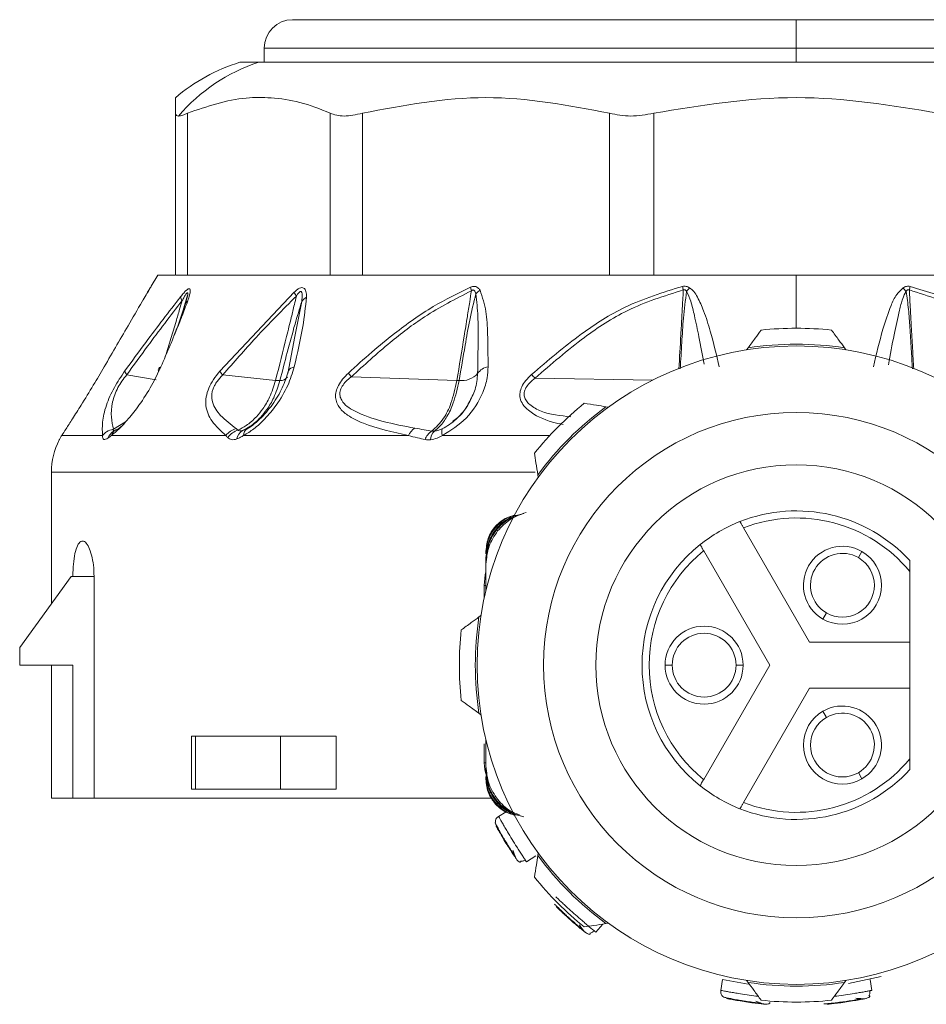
# Model space of a CAD drawing. Header units: millimetres. Extents: x -447 to 1924, y -61 to 422.
# Tile 42 of 57: x 806 to 831, y 153 to 180. Entities that reach past the tile are written whole.
import ezdxf

# ---------------------------------------------------------------- set-up
doc = ezdxf.new("R2010")
doc.units = ezdxf.units.MM

# ---------------------------------------------------------------- blocks, each defined once
blk = doc.blocks.new('Drawing View5')
at = {"color": 7, "linetype": 'Continuous', "lineweight": 18}
for p, q in [((-31.706, 2.201), (-17.506, 2.201)), ((-17.506, 2.201), (-3.306, 2.201)), ((-17.506, 2.201), (-17.506, 1.401)), ((-32.506, 1.401), (-32.506, 1.001)), ((-32.506, 1.401), (-17.506, 1.401)), ((-17.506, 1.001), (-17.506, 1.401)), ((-17.506, 1.401), (-2.506, 1.401)), ((-33.196, 1.001), (-32.661, 1.001)), ((-32.661, 1.001), (-1.816, 1.001)), ((-35.006, -4.999), (-35.006, -0.434)), ((-34.671, -4.999), (-34.671, -0.434)), ((-30.652, -4.999), (-30.652, -0.434)), ((-29.737, -4.999), (-29.737, -0.434)), ((-22.775, -4.999), (-22.775, -0.434)), ((-21.525, -4.999), (-21.525, -0.434)), ((-35.506, -4.999), (-35.695, -5.315)), ((-35.506, -4.999), (-35.006, -4.999)), ((-34.782, -4.999), (-34.994, -4.999)), ((-34.782, -4.999), (-30.52, -4.999)), ((-29.941, -4.999), (-30.52, -4.999)), ((-29.941, -4.999), (-22.559, -4.999)), ((-21.768, -4.999), (-22.559, -4.999)), ((-21.768, -4.999), (-17.506, -4.999)), ((-17.506, -4.999), (-13.244, -4.999)), ((-17.506, -4.999), (-17.506, -6.499)), ((-31.666, -5.486), (-33.762, -7.713)), ((-34.898, -6.344), (-34.671, -5.571)), ((-34.709, -5.766), (-34.775, -5.927)), ((-31.64, -6.732), (-31.45, -5.741)), ((-34.852, -6.224), (-34.802, -6.057)), ((-34.825, -6.123), (-34.744, -5.852)), ((-31.841, -7.776), (-31.64, -6.732)), ((-18.864, -7.051), (-18.906, -7.109)), ((-16.106, -7.109), (-16.148, -7.051)), ((-35.553, -7.954), (-36.383, -7.811)), ((-32.187, -7.968), (-33.675, -7.817)), ((-27.076, -7.973), (-30.05, -7.865)), ((-24.868, -7.906), (-21.555, -7.961)), ((-22.802, -8.723), (-22.872, -8.712)), ((-36.759, -9.345), (-36.419, -9.137)), ((-36.728, -9.389), (-36.787, -9.427)), ((-36.62, -9.333), (-36.539, -9.271)), ((-33.033, -9.364), (-33.043, -9.36)), ((-32.989, -9.333), (-32.847, -9.244)), ((-38.29, -9.649), (-38.283, -9.637)), ((-38.282, -9.635), (-38.286, -9.642)), ((-37.068, -9.524), (-38.216, -9.524)), ((-33.586, -9.524), (-36.818, -9.524)), ((-28.442, -9.524), (-33.09, -9.524)), ((-24.457, -9.524), (-27.483, -9.524)), ((-38.506, -10.553), (-38.506, -14.263)), ((-24.865, -10.553), (-38.506, -10.553)), ((-24.793, -10.633), (-24.782, -10.702)), ((-17.131, -15.349), (-18.992, -12.124)), ((-26.256, -12.785), (-26.256, -12.859)), ((-26.256, -12.969), (-26.256, -13.043)), ((-26.256, -13.893), (-26.256, -13.043)), ((-20.118, -12.774), (-18.256, -15.999)), ((-15.656, -12.795), (-15.756, -12.968)), ((-26.256, -13.154), (-26.256, -13.893)), ((-37.952, -13.499), (-39.402, -15.499)), ((-37.902, -13.499), (-37.952, -13.499)), ((-37.305, -13.499), (-37.902, -13.499)), ((-37.305, -19.749), (-37.305, -13.499)), ((-14.306, -15.349), (-14.306, -13.357)), ((-26.306, -13.749), (-26.306, -14.112)), ((-26.256, -13.749), (-26.306, -13.749)), ((-26.396, -14.599), (-26.453, -14.641)), ((-16.756, -14.7), (-16.656, -14.527)), ((-39.402, -15.999), (-39.402, -15.499)), ((-14.306, -15.349), (-17.131, -15.349)), ((-14.306, -15.349), (-14.306, -16.649)), ((-37.902, -15.999), (-39.402, -15.999)), ((-38.506, -15.999), (-38.506, -19.749)), ((-37.902, -15.999), (-37.902, -19.749)), ((-21.206, -15.999), (-21.006, -15.999)), ((-18.256, -15.999), (-20.118, -19.224)), ((-19.006, -15.999), (-19.206, -15.999)), ((-18.992, -19.874), (-17.131, -16.649)), ((-17.131, -16.649), (-14.306, -16.649)), ((-14.306, -18.641), (-14.306, -16.649)), ((-26.453, -17.357), (-26.396, -17.399)), ((-16.756, -17.298), (-16.656, -17.471)), ((-34.557, -17.999), (-34.557, -19.499)), ((-34.557, -17.999), (-34.442, -17.999)), ((-34.442, -19.499), (-34.442, -17.999)), ((-32.045, -17.999), (-34.442, -17.999)), ((-32.045, -17.999), (-32.045, -19.499)), ((-32.045, -17.999), (-30.482, -17.999)), ((-30.482, -17.999), (-30.482, -19.499)), ((-26.306, -18.214), (-26.306, -18.749)), ((-26.256, -18.844), (-26.256, -18.106)), ((-26.256, -18.749), (-26.306, -18.749)), ((-26.256, -18.955), (-26.256, -18.844)), ((-26.256, -19.029), (-26.256, -18.955)), ((-26.256, -19.214), (-26.256, -19.14)), ((-15.656, -19.203), (-15.756, -19.03)), ((-34.442, -19.499), (-34.557, -19.499)), ((-32.045, -19.499), (-34.442, -19.499)), ((-32.045, -19.499), (-30.482, -19.499)), ((-38.506, -19.749), (-37.902, -19.749)), ((-37.305, -19.749), (-37.902, -19.749)), ((-37.305, -19.749), (-26.093, -19.749)), ((-25.899, -20.263), (-25.685, -20.132)), ((-24.847, -21.377), (-25.115, -21.542)), ((-24.782, -21.295), (-24.793, -21.365)), ((-22.964, -23.301), (-23.162, -23.524)), ((-22.872, -23.286), (-22.802, -23.275)), ((-19.635, -25.169), (-19.588, -24.858)), ((-19.588, -24.858), (-18.868, -24.996)), ((-18.906, -24.889), (-18.864, -24.946)), ((-16.148, -24.946), (-16.106, -24.889)), ((-16.035, -24.979), (-15.114, -24.779)), ((-15.424, -24.858), (-15.377, -25.169))]:
    blk.add_line(p, q, dxfattribs=at)
at = {"color": 7, "linetype": 'Continuous', "lineweight": 18, "flags": 128}
for points in [[(-34.729, -5.804), (-34.734, -5.817), (-34.736, -5.821)], [(-26.256, -13.365), (-26.277, -13.456), (-26.306, -13.749)], [(-26.306, -18.749), (-26.287, -18.944), (-26.256, -19.061)]]:
    blk.add_lwpolyline(points, dxfattribs=at)
at = {"color": 7, "linetype": 'Continuous', "lineweight": 18}
blk.add_circle((-17.506, -15.999), 7.125, dxfattribs=at)
for centre, radius, start, end in [((-31.706, 1.401), 0.8, 90, 180), ((-31.668, -3.917), 5.15, 107.2549, 130.4986), ((-31.132, -3.719), 4.962, 107.9561, 139.7861), ((-30.938, -5.114), 0.817, 207.0633, 215.688), ((-25.5, -5.09), 1.218, 191.8977, 196.7732), ((-26.01, -6.013), 0.716, 125.0015, 137.8975), ((-13.114, -3.919), 7.726, 190.4457, 191.199), ((-19.711, -6.096), 1.091, 137.4852, 144.4164), ((-15.301, -6.096), 1.091, 35.5839, 42.5146), ((-21.898, -3.918), 7.728, 348.8011, 349.5542), ((-34.594, -5.564), 0.276, 189.9537, 214.6475), ((-34.554, -5.891), 0.195, 123.8797, 153.4099), ((-31.139, -5.962), 0.381, 117.5432, 144.6363), ((-17.506, -15.999), 9.5, 84.0016, 95.9984), ((-17.506, -15.999), 9, 359.9991, 179.9991), ((-17.506, -15.999), 9.05, 81.3677, 98.6323), ((-36.195, -7.652), 0.246, 191.7232, 220.2294), ((-35.391, -7.688), 0.104, 107.235, 192.5457), ((-32.973, -7.145), 0.972, 215.7026, 223.7498), ((-31.705, -7.762), 0.137, 151.246, 185.5908), ((-31.617, -7.833), 0.249, 100.4115, 146.7201), ((-27.569, -5.684), 3.304, 219.0252, 221.3042), ((-26.143, -7.995), 0.41, 97.2379, 147.6707), ((-32.049, -7.725), 0.247, 266.4774, 322.3124), ((-27.031, -6.721), 1.253, 267.9402, 270.7717), ((-26.948, -7.355), 0.622, 263.8843, 317.4106), ((-26.665, -9.712), 2.547, 45.1412, 48.4187), ((-17.506, -15.999), 9.5, 129.0016, 140.9984), ((-17.506, -15.999), 9.05, 126.3677, 143.6323), ((-36.566, -9.724), 0.371, 109.3852, 160.1994), ((-36.545, -9.609), 0.286, 105.2957, 162.6775), ((-33.142, -9.868), 0.562, 106.3755, 142.1998), ((-33.079, -9.907), 0.56, 106.6775, 144.538), ((-32.954, -9.673), 0.33, 119.6068, 170.7232), ((-32.888, -9.509), 0.203, 119.953, 184.2541), ((-28.012, -9.72), 0.473, 121.542, 155.5687), ((-27.521, -9.794), 0.476, 123.312, 160.839), ((-27.432, -9.675), 0.392, 135.1957, 175.4112), ((-27.211, -9.417), 0.292, 163.2771, 201.4278), ((-36.506, -10.553), 2, 153.1176, 180), ((-17.506, -15.999), 5.65, 0, 180), ((-17.506, -15.999), 4.35, 42.6393, 111.4064), ((-17.506, -15.999), 4.15, 39.5486, 110.9889), ((-17.506, -15.999), 4.35, 111.4064, 128.5936), ((-17.506, -15.999), 4.35, 128.5936, 231.4064), ((-16.206, -13.747), 1.1, 60, 240), ((-17.506, -15.999), 4.15, 129.0111, 230.9889), ((-16.206, -13.747), 0.9, 60, 240), ((-16.206, -13.747), 1.1, 240, 60), ((-16.206, -13.747), 0.9, 240, 60), ((-17.506, -15.999), 9.05, 171.3677, 188.6323), ((-20.106, -15.999), 1.1, 0, 180), ((-17.506, -15.999), 9.5, 174.0016, 185.9984), ((-20.106, -15.999), 0.9, 0, 180), ((-17.506, -15.999), 9, 179.9991, 359.9991), ((-17.506, -15.999), 5.65, 180, 0), ((-20.106, -15.999), 1.1, 180, 0), ((-20.106, -15.999), 0.9, 180, 0), ((-16.206, -18.251), 1.1, 300, 120), ((-16.206, -18.251), 1.1, 120, 300), ((-16.206, -18.251), 0.9, 120, 300), ((-16.206, -18.251), 0.9, 300, 120), ((-17.506, -15.999), 4.15, 249.0111, 320.4514), ((-17.506, -15.999), 4.35, 248.5936, 317.3607), ((-17.506, -15.999), 4.35, 231.4064, 248.5936), ((-17.506, -15.999), 9.05, 216.3677, 233.6323), ((-17.506, -15.999), 9.5, 219.0016, 230.9984), ((-17.506, -15.999), 9.05, 261.3677, 278.6323), ((-17.506, -15.999), 9.5, 264.0016, 275.9984)]:
    blk.add_arc(centre, radius, start, end, dxfattribs=at)
for points, knots in [([(-30.652, -0.434), (-30.935, -0.319), (-31.484, -0.096), (-32.276, 0.005), (-33.339, 0.023), (-34.12, -0.245), (-34.671, -0.434)], [0, 0, 0, 0, 0.21393, 0.414834, 0.587057, 1, 1, 1, 1]), ([(-22.775, -0.434), (-23.936, -0.214), (-26.256, 0.224), (-28.577, -0.214), (-29.737, -0.434)], [0, 0, 0, 0, 0.500234, 1, 1, 1, 1]), ([(-13.487, -0.434), (-14.826, -0.214), (-17.506, 0.224), (-20.185, -0.214), (-21.525, -0.434)], [0, 0, 0, 0, 0.499933, 1, 1, 1, 1]), ([(-35.006, -0.434), (-35.006, -0.356), (-35.006, -0.198), (-35.006, -0.069), (-35.006, 0.002), (-35.006, -0.004), (-35.006, -0.007)], [0, 0, 0, 0, 0.270801, 0.549911, 0.830383, 1, 1, 1, 1]), ([(-35.006, -0.434), (-35.001, -0.46), (-34.993, -0.506), (-34.942, -0.513), (-34.921, -0.516)], [0, 0, 0, 0, 0.573868, 1, 1, 1, 1]), ([(-34.921, -0.516), (-34.885, -0.511), (-34.82, -0.503), (-34.718, -0.455), (-34.671, -0.434)], [0, 0, 0, 0, 0.54545, 1, 1, 1, 1]), ([(-37.021, -7.588), (-36.779, -7.172), (-36.398, -6.517), (-35.968, -5.781), (-35.767, -5.437), (-35.708, -5.337), (-35.693, -5.311), (-35.695, -5.314), (-35.695, -5.315)], [0, 0, 0, 0, 0.502517, 0.792077, 0.924903, 0.959853, 0.991393, 1, 1, 1, 1]), ([(-35.745, -5.4), (-35.767, -5.437), (-35.819, -5.526), (-35.882, -5.635), (-35.919, -5.697)], [0, 0, 0, 0, 0.423068, 1, 1, 1, 1]), ([(-34.663, -5.729), (-34.644, -5.671), (-34.611, -5.569), (-34.589, -5.449), (-34.599, -5.384), (-34.644, -5.383), (-34.707, -5.43), (-34.783, -5.509), (-34.837, -5.576), (-34.866, -5.612)], [0, 0, 0, 0, 0.215253, 0.384528, 0.526066, 0.634008, 0.741365, 0.859377, 1, 1, 1, 1]), ([(-34.744, -5.852), (-34.716, -5.764), (-34.679, -5.646), (-34.661, -5.534), (-34.664, -5.505), (-34.67, -5.497), (-34.68, -5.499), (-34.695, -5.511), (-34.724, -5.549), (-34.768, -5.622), (-34.802, -5.685), (-34.821, -5.721)], [0, 0, 0, 0, 0.3883566, 0.5202079, 0.5615594, 0.5993846, 0.6269174, 0.6554177, 0.7206544, 0.8386, 1, 1, 1, 1]), ([(-31.315, -5.624), (-31.317, -5.567), (-31.32, -5.461), (-31.372, -5.366), (-31.445, -5.349), (-31.513, -5.369), (-31.59, -5.417), (-31.639, -5.462), (-31.666, -5.486)], [0, 0, 0, 0, 0.288282, 0.527872, 0.63604, 0.745985, 0.866726, 1, 1, 1, 1]), ([(-31.45, -5.741), (-31.442, -5.671), (-31.432, -5.588), (-31.444, -5.506), (-31.453, -5.48), (-31.465, -5.465), (-31.481, -5.461), (-31.497, -5.465), (-31.523, -5.483), (-31.56, -5.526), (-31.587, -5.567), (-31.602, -5.591)], [0, 0, 0, 0, 0.4179621, 0.499227, 0.5680035, 0.6251534, 0.663526, 0.7017402, 0.7444069, 0.8543682, 1, 1, 1, 1]), ([(-26.692, -5.341), (-27.047, -5.514), (-27.796, -5.879), (-28.708, -6.539), (-29.496, -7.181), (-29.918, -7.566), (-30.135, -7.765)], [0, 0, 0, 0, 0.2837068, 0.5987607, 0.793171, 1, 1, 1, 1]), ([(-26.666, -5.442), (-27.114, -5.673), (-27.916, -6.085), (-29.032, -6.938), (-29.691, -7.538), (-30.05, -7.865)], [0, 0, 0, 0, 0.365567, 0.653732, 1, 1, 1, 1]), ([(-27.076, -7.973), (-27.007, -7.556), (-26.908, -6.957), (-26.788, -6.217), (-26.718, -5.79), (-26.682, -5.546), (-26.666, -5.442)], [0, 0, 0, 0, 0.493755, 0.710629, 0.876371, 1, 1, 1, 1]), ([(-27.014, -7.973), (-26.956, -7.642), (-26.858, -7.075), (-26.723, -6.262), (-26.603, -5.779), (-26.541, -5.533)], [0, 0, 0, 0, 0.40792, 0.697704, 1, 1, 1, 1]), ([(-26.421, -5.427), (-26.439, -5.402), (-26.471, -5.359), (-26.532, -5.326), (-26.586, -5.318), (-26.636, -5.321), (-26.672, -5.334), (-26.692, -5.341)], [0, 0, 0, 0, 0.317365, 0.562223, 0.68531, 0.828098, 1, 1, 1, 1]), ([(-26.541, -5.533), (-26.547, -5.511), (-26.557, -5.474), (-26.58, -5.437), (-26.601, -5.423), (-26.617, -5.419), (-26.633, -5.422), (-26.65, -5.429), (-26.661, -5.437), (-26.666, -5.442)], [0, 0, 0, 0, 0.350592, 0.583117, 0.673422, 0.761724, 0.827666, 0.905665, 1, 1, 1, 1]), ([(-26.49, -7.776), (-26.485, -7.458), (-26.477, -6.922), (-26.472, -6.168), (-26.518, -5.743), (-26.541, -5.533)], [0, 0, 0, 0, 0.425144, 0.717363, 1, 1, 1, 1]), ([(-26.195, -7.588), (-26.198, -7.279), (-26.204, -6.754), (-26.232, -6.011), (-26.357, -5.623), (-26.421, -5.427)], [0, 0, 0, 0, 0.415711, 0.705132, 1, 1, 1, 1]), ([(-24.975, -7.807), (-24.514, -7.413), (-23.689, -6.707), (-22.277, -5.801), (-21.263, -5.489), (-20.713, -5.319)], [0, 0, 0, 0, 0.366467, 0.656613, 1, 1, 1, 1]), ([(-24.868, -7.906), (-24.417, -7.513), (-23.608, -6.809), (-22.226, -5.903), (-21.232, -5.589), (-20.694, -5.419)], [0, 0, 0, 0, 0.368099, 0.658336, 1, 1, 1, 1]), ([(-20.816, -7.646), (-20.798, -7.327), (-20.77, -6.833), (-20.734, -6.188), (-20.71, -5.765), (-20.698, -5.517), (-20.694, -5.419)], [0, 0, 0, 0, 0.429612, 0.665692, 0.868713, 1, 1, 1, 1]), ([(-20.78, -7.639), (-20.764, -7.394), (-20.734, -6.919), (-20.696, -6.193), (-20.632, -5.712), (-20.598, -5.461)], [0, 0, 0, 0, 0.337715, 0.654021, 1, 1, 1, 1]), ([(-20.713, -5.319), (-20.697, -5.317), (-20.662, -5.312), (-20.591, -5.318), (-20.545, -5.343), (-20.515, -5.359)], [0, 0, 0, 0, 0.222827, 0.488483, 1, 1, 1, 1]), ([(-20.694, -5.419), (-20.689, -5.417), (-20.678, -5.414), (-20.661, -5.413), (-20.64, -5.42), (-20.618, -5.436), (-20.605, -5.452), (-20.598, -5.461)], [0, 0, 0, 0, 0.132574, 0.271467, 0.437835, 0.686829, 1, 1, 1, 1]), ([(-20.598, -5.461), (-20.557, -5.552), (-20.458, -5.772), (-20.366, -6.208), (-20.236, -6.799), (-20.152, -7.254), (-20.105, -7.51)], [0, 0, 0, 0, 0.139404, 0.337507, 0.626202, 1, 1, 1, 1]), ([(-20.515, -5.359), (-20.474, -5.393), (-20.384, -5.469), (-20.249, -5.689), (-20.089, -6.06), (-19.884, -6.719), (-19.759, -7.252), (-19.68, -7.588)], [0, 0, 0, 0, 0.063949, 0.139633, 0.317237, 0.568463, 1, 1, 1, 1]), ([(-15.332, -7.588), (-15.249, -7.232), (-15.113, -6.646), (-14.886, -5.97), (-14.71, -5.565), (-14.56, -5.42), (-14.496, -5.359)], [0, 0, 0, 0, 0.456555, 0.748856, 0.894627, 1, 1, 1, 1]), ([(-14.91, -7.527), (-14.858, -7.245), (-14.764, -6.734), (-14.625, -6.112), (-14.528, -5.697), (-14.446, -5.528), (-14.413, -5.461)], [0, 0, 0, 0, 0.40719, 0.738888, 0.897629, 1, 1, 1, 1]), ([(-14.496, -5.359), (-14.465, -5.342), (-14.421, -5.319), (-14.35, -5.312), (-14.317, -5.317), (-14.299, -5.319)], [0, 0, 0, 0, 0.527893, 0.7496455, 1, 1, 1, 1]), ([(-14.413, -5.461), (-14.406, -5.452), (-14.394, -5.436), (-14.372, -5.42), (-14.352, -5.414), (-14.335, -5.413), (-14.324, -5.417), (-14.318, -5.419)], [0, 0, 0, 0, 0.312066, 0.577689, 0.709478, 0.846396, 1, 1, 1, 1]), ([(-14.413, -5.461), (-14.387, -5.63), (-14.334, -5.969), (-14.304, -6.511), (-14.266, -7.068), (-14.243, -7.455), (-14.232, -7.639)], [0, 0, 0, 0, 0.232668, 0.467193, 0.746563, 1, 1, 1, 1]), ([(-14.318, -5.419), (-13.779, -5.59), (-12.762, -5.912), (-11.383, -6.824), (-10.577, -7.528), (-10.143, -7.906)], [0, 0, 0, 0, 0.3425593, 0.6462348, 1, 1, 1, 1]), ([(-14.318, -5.419), (-14.309, -5.603), (-14.292, -5.942), (-14.261, -6.488), (-14.23, -7.047), (-14.207, -7.45), (-14.196, -7.646)], [0, 0, 0, 0, 0.247038, 0.456865, 0.736608, 1, 1, 1, 1]), ([(-14.299, -5.319), (-13.804, -5.467), (-12.862, -5.749), (-11.428, -6.623), (-10.557, -7.364), (-10.037, -7.807)], [0, 0, 0, 0, 0.308412, 0.587789, 1, 1, 1, 1]), ([(-34.866, -5.612), (-35.195, -6.038), (-35.726, -6.723), (-36.24, -7.433), (-36.436, -7.702)], [0, 0, 0, 0, 0.620302, 1, 1, 1, 1]), ([(-34.821, -5.721), (-35.148, -6.147), (-35.676, -6.833), (-36.188, -7.542), (-36.383, -7.811)], [0, 0, 0, 0, 0.620078, 1, 1, 1, 1]), ([(-35.422, -7.588), (-35.244, -7.178), (-34.968, -6.543), (-34.743, -5.941), (-34.663, -5.729)], [0, 0, 0, 0, 0.647777, 1, 1, 1, 1]), ([(-35.296, -7.29), (-35.245, -7.124), (-35.143, -6.796), (-35.009, -6.355), (-34.901, -5.998), (-34.845, -5.803), (-34.821, -5.721)], [0, 0, 0, 0, 0.3184144, 0.6265902, 0.8445872, 1, 1, 1, 1]), ([(-34.697, -5.697), (-34.702, -5.714), (-34.711, -5.749), (-34.724, -5.787), (-34.73, -5.807)], [0, 0, 0, 0, 0.486715, 1, 1, 1, 1]), ([(-31.602, -5.591), (-31.985, -5.976), (-32.698, -6.692), (-33.366, -7.462), (-33.675, -7.817)], [0, 0, 0, 0, 0.538008, 1, 1, 1, 1]), ([(-32.187, -7.968), (-32.083, -7.555), (-31.934, -6.964), (-31.758, -6.253), (-31.666, -5.873), (-31.62, -5.672), (-31.602, -5.591)], [0, 0, 0, 0, 0.520969, 0.746084, 0.897635, 1, 1, 1, 1]), ([(-32.064, -7.971), (-31.928, -7.443), (-31.738, -6.702), (-31.514, -5.955), (-31.45, -5.741)], [0, 0, 0, 0, 0.71325, 1, 1, 1, 1]), ([(-31.662, -7.588), (-31.572, -7.205), (-31.413, -6.531), (-31.344, -5.897), (-31.315, -5.624)], [0, 0, 0, 0, 0.570277, 1, 1, 1, 1]), ([(-35.054, -6.716), (-35.028, -6.651), (-34.916, -6.363), (-34.819, -6.075), (-34.744, -5.852)], [0, 0, 0, 0, 0.227109, 1, 1, 1, 1]), ([(-18.864, -7.051), (-18.797, -6.959), (-18.674, -6.791), (-18.553, -6.626), (-18.499, -6.551)], [0, 0, 0, 0, 0.550612, 1, 1, 1, 1]), ([(-16.513, -6.551), (-16.444, -6.645), (-16.323, -6.811), (-16.2, -6.979), (-16.148, -7.051)], [0, 0, 0, 0, 0.569214, 1, 1, 1, 1]), ([(-38.216, -9.524), (-38.178, -9.465), (-38.097, -9.341), (-37.906, -9.042), (-37.646, -8.631), (-37.333, -8.121), (-37.122, -7.761), (-37.021, -7.588)], [0, 0, 0, 0, 0.1471224, 0.3124059, 0.5079405, 0.7647124, 1, 1, 1, 1]), ([(-36.436, -7.702), (-36.489, -7.779), (-36.593, -7.928), (-36.741, -8.177), (-36.867, -8.431), (-37.006, -8.787), (-37.084, -9.163), (-37.073, -9.403), (-37.068, -9.524)], [0, 0, 0, 0, 0.1017236, 0.1977442, 0.3042694, 0.4235864, 0.7110771, 1, 1, 1, 1]), ([(-36.818, -9.524), (-36.746, -9.465), (-36.593, -9.341), (-36.322, -9.043), (-36.004, -8.634), (-35.675, -8.124), (-35.504, -7.763), (-35.422, -7.588)], [0, 0, 0, 0, 0.1468149, 0.3117355, 0.5067024, 0.7623101, 1, 1, 1, 1]), ([(-33.762, -7.713), (-33.824, -7.789), (-33.945, -7.938), (-34.081, -8.194), (-34.156, -8.45), (-34.158, -8.795), (-33.981, -9.172), (-33.728, -9.397), (-33.586, -9.524)], [0, 0, 0, 0, 0.0944189, 0.1824922, 0.2787502, 0.3896868, 0.6580242, 1, 1, 1, 1]), ([(-33.09, -9.524), (-32.993, -9.465), (-32.786, -9.341), (-32.468, -9.044), (-32.129, -8.635), (-31.824, -8.125), (-31.715, -7.763), (-31.662, -7.588)], [0, 0, 0, 0, 0.146737, 0.311562, 0.506363, 0.761707, 1, 1, 1, 1]), ([(-31.824, -7.695), (-31.874, -7.856), (-31.974, -8.177), (-32.261, -8.653), (-32.564, -9.006), (-32.837, -9.246), (-32.98, -9.334), (-33.051, -9.378)], [0, 0, 0, 0, 0.252767, 0.504588, 0.754751, 0.87866, 1, 1, 1, 1]), ([(-30.135, -7.765), (-30.191, -7.82), (-30.297, -7.926), (-30.417, -8.104), (-30.49, -8.284), (-30.508, -8.517), (-30.397, -8.755), (-30.123, -8.993), (-29.511, -9.291), (-28.884, -9.428), (-28.442, -9.524)], [0, 0, 0, 0, 0.055904, 0.10622, 0.153662, 0.203296, 0.307891, 0.418501, 0.590067, 1, 1, 1, 1]), ([(-27.483, -9.524), (-27.245, -9.374), (-26.751, -9.061), (-26.37, -8.427), (-26.215, -7.928), (-26.201, -7.69), (-26.195, -7.588)], [0, 0, 0, 0, 0.323235, 0.671392, 0.858958, 1, 1, 1, 1]), ([(-36.383, -7.811), (-36.43, -7.87), (-36.519, -7.982), (-36.642, -8.182), (-36.735, -8.388), (-36.865, -8.872), (-36.807, -9.129), (-36.759, -9.345)], [0, 0, 0, 0, 0.09476, 0.180727, 0.278153, 0.391304, 1, 1, 1, 1]), ([(-33.675, -7.817), (-33.732, -7.876), (-33.814, -7.961), (-33.897, -8.091), (-33.944, -8.187), (-33.976, -8.285), (-33.995, -8.426), (-33.953, -8.687), (-33.722, -9.007), (-33.454, -9.212), (-33.301, -9.329)], [0, 0, 0, 0, 0.08814, 0.127354, 0.16563, 0.208084, 0.253003, 0.357789, 0.633246, 1, 1, 1, 1]), ([(-33.24, -9.37), (-33.165, -9.331), (-32.982, -9.235), (-32.749, -9.03), (-32.528, -8.758), (-32.329, -8.422), (-32.238, -8.131), (-32.187, -7.968)], [0, 0, 0, 0, 0.154753, 0.378155, 0.536035, 0.740167, 1, 1, 1, 1]), ([(-33.117, -9.386), (-33.045, -9.348), (-32.869, -9.255), (-32.635, -9.049), (-32.413, -8.775), (-32.21, -8.435), (-32.116, -8.138), (-32.064, -7.971)], [0, 0, 0, 0, 0.154429, 0.377318, 0.534784, 0.73906, 1, 1, 1, 1]), ([(-32.064, -7.971), (-32.084, -7.972), (-32.12, -7.973), (-32.167, -7.969), (-32.187, -7.968)], [0, 0, 0, 0, 0.5598474, 1, 1, 1, 1]), ([(-30.05, -7.865), (-30.103, -7.908), (-30.2, -7.989), (-30.314, -8.131), (-30.377, -8.276), (-30.378, -8.416), (-30.283, -8.643), (-29.647, -9.054), (-28.865, -9.202), (-28.259, -9.316)], [0, 0, 0, 0, 0.053191, 0.098086, 0.139814, 0.182632, 0.23063, 0.405048, 1, 1, 1, 1]), ([(-27.782, -9.397), (-27.666, -9.291), (-27.46, -9.103), (-27.214, -8.597), (-27.125, -8.195), (-27.076, -7.973)], [0, 0, 0, 0, 0.365428, 0.649355, 1, 1, 1, 1]), ([(-27.71, -9.399), (-27.657, -9.356), (-27.532, -9.253), (-27.345, -8.991), (-27.145, -8.573), (-27.062, -8.192), (-27.014, -7.973)], [0, 0, 0, 0, 0.171049, 0.404806, 0.657867, 1, 1, 1, 1]), ([(-26.74, -8.601), (-26.673, -8.476), (-26.528, -8.207), (-26.503, -7.927), (-26.49, -7.776)], [0, 0, 0, 0, 0.461054, 1, 1, 1, 1]), ([(-24.082, -9.214), (-24.181, -9.192), (-24.544, -9.113), (-24.945, -8.932), (-25.218, -8.663), (-25.299, -8.488), (-25.304, -8.311), (-25.25, -8.141), (-25.138, -7.966), (-25.031, -7.862), (-24.975, -7.807)], [0, 0, 0, 0, 0.129347, 0.473215, 0.582972, 0.679964, 0.750468, 0.824971, 0.90787, 1, 1, 1, 1]), ([(-23.863, -8.995), (-24.157, -8.965), (-24.589, -8.921), (-24.972, -8.705), (-25.119, -8.556), (-25.178, -8.439), (-25.186, -8.309), (-25.132, -8.171), (-25.024, -8.031), (-24.923, -7.95), (-24.868, -7.906)], [0, 0, 0, 0, 0.3855637, 0.5667652, 0.642192, 0.7073083, 0.7706539, 0.8351812, 0.9106666, 1, 1, 1, 1]), ([(-27.2, -9.123), (-27.149, -9.089), (-26.926, -8.94), (-26.783, -8.686), (-26.672, -8.491)], [0, 0, 0, 0, 0.227113, 1, 1, 1, 1]), ([(-27.11, -9.07), (-27.103, -9.064), (-26.963, -8.95), (-26.824, -8.788), (-26.749, -8.622), (-26.74, -8.601)], [0, 0, 0, 0, 0.045689, 0.878516, 1, 1, 1, 1]), ([(-23.485, -8.616), (-23.369, -8.634), (-23.166, -8.666), (-22.961, -8.698), (-22.872, -8.712)], [0, 0, 0, 0, 0.5692143, 1, 1, 1, 1]), ([(-27.491, -9.333), (-27.42, -9.295), (-27.282, -9.222), (-27.166, -9.119), (-27.11, -9.07)], [0, 0, 0, 0, 0.518071, 1, 1, 1, 1]), ([(-36.759, -9.345), (-36.827, -9.365), (-36.948, -9.4), (-37.031, -9.486), (-37.068, -9.524)], [0, 0, 0, 0, 0.559282, 1, 1, 1, 1]), ([(-36.759, -9.345), (-36.762, -9.356), (-36.767, -9.377), (-36.754, -9.392), (-36.729, -9.393), (-36.702, -9.381), (-36.689, -9.375)], [0, 0, 0, 0, 0.255568, 0.50322, 0.749583, 1, 1, 1, 1]), ([(-36.689, -9.375), (-36.677, -9.368), (-36.655, -9.356), (-36.631, -9.34), (-36.62, -9.333)], [0, 0, 0, 0, 0.555849, 1, 1, 1, 1]), ([(-33.301, -9.329), (-33.29, -9.337), (-33.27, -9.351), (-33.249, -9.364), (-33.24, -9.37)], [0, 0, 0, 0, 0.557314, 1, 1, 1, 1]), ([(-33.24, -9.37), (-33.234, -9.376), (-33.222, -9.388), (-33.193, -9.396), (-33.158, -9.397), (-33.13, -9.39), (-33.117, -9.386)], [0, 0, 0, 0, 0.252688, 0.501352, 0.749494, 1, 1, 1, 1]), ([(-33.117, -9.386), (-33.094, -9.379), (-33.052, -9.365), (-33.009, -9.343), (-32.989, -9.333)], [0, 0, 0, 0, 0.549544, 1, 1, 1, 1]), ([(-28.259, -9.316), (-28.172, -9.332), (-28.015, -9.36), (-27.853, -9.385), (-27.782, -9.397)], [0, 0, 0, 0, 0.554562, 1, 1, 1, 1]), ([(-27.782, -9.397), (-27.769, -9.399), (-27.746, -9.402), (-27.721, -9.4), (-27.71, -9.399)], [0, 0, 0, 0, 0.560007, 1, 1, 1, 1]), ([(-27.71, -9.399), (-27.669, -9.392), (-27.596, -9.379), (-27.523, -9.348), (-27.491, -9.333)], [0, 0, 0, 0, 0.5524725, 1, 1, 1, 1]), ([(-38.283, -9.637), (-38.283, -9.636), (-38.28, -9.631), (-38.261, -9.596), (-38.232, -9.55), (-38.216, -9.524)], [0, 0, 0, 0, 0.096514, 0.484946, 1, 1, 1, 1]), ([(-37.068, -9.524), (-37.067, -9.551), (-37.066, -9.604), (-37.031, -9.638), (-36.981, -9.637), (-36.937, -9.612), (-36.915, -9.599)], [0, 0, 0, 0, 0.273593, 0.542673, 0.764584, 1, 1, 1, 1]), ([(-36.915, -9.599), (-36.898, -9.587), (-36.867, -9.565), (-36.833, -9.536), (-36.818, -9.524)], [0, 0, 0, 0, 0.55931, 1, 1, 1, 1]), ([(-33.586, -9.524), (-33.577, -9.535), (-33.561, -9.554), (-33.543, -9.573), (-33.536, -9.582)], [0, 0, 0, 0, 0.558376, 1, 1, 1, 1]), ([(-33.536, -9.582), (-33.504, -9.606), (-33.455, -9.642), (-33.36, -9.644), (-33.306, -9.628), (-33.279, -9.62)], [0, 0, 0, 0, 0.4830665, 0.7400479, 1, 1, 1, 1]), ([(-33.279, -9.62), (-33.245, -9.606), (-33.183, -9.581), (-33.119, -9.541), (-33.09, -9.524)], [0, 0, 0, 0, 0.554606, 1, 1, 1, 1]), ([(-28.442, -9.524), (-28.357, -9.546), (-28.202, -9.586), (-28.041, -9.622), (-27.97, -9.638)], [0, 0, 0, 0, 0.555292, 1, 1, 1, 1]), ([(-27.97, -9.638), (-27.943, -9.642), (-27.896, -9.65), (-27.845, -9.646), (-27.822, -9.644)], [0, 0, 0, 0, 0.560194, 1, 1, 1, 1]), ([(-27.822, -9.644), (-27.758, -9.631), (-27.643, -9.608), (-27.532, -9.55), (-27.483, -9.524)], [0, 0, 0, 0, 0.5601162, 1, 1, 1, 1]), ([(-24.793, -10.633), (-24.811, -10.52), (-24.843, -10.314), (-24.874, -10.111), (-24.889, -10.02)], [0, 0, 0, 0, 0.550612, 1, 1, 1, 1]), ([(-25.184, -11.72), (-25.312, -11.755), (-25.596, -11.833), (-25.948, -12.138), (-26.206, -12.559), (-26.239, -12.882), (-26.256, -13.043)], [0, 0, 0, 0, 0.214486, 0.476146, 0.737645, 1, 1, 1, 1]), ([(-25.255, -11.744), (-25.36, -11.768), (-25.615, -11.825), (-25.943, -12.097), (-26.204, -12.494), (-26.239, -12.809), (-26.256, -12.969)], [0, 0, 0, 0, 0.18745, 0.452675, 0.72094, 1, 1, 1, 1]), ([(-26.256, -12.785), (-26.24, -12.645), (-26.208, -12.372), (-25.967, -12.03), (-25.691, -11.836), (-25.502, -11.784), (-25.44, -11.767)], [0, 0, 0, 0, 0.295904, 0.581829, 0.863182, 1, 1, 1, 1]), ([(-25.365, -11.768), (-25.429, -11.777), (-25.642, -11.806), (-25.938, -12.041), (-26.211, -12.407), (-26.241, -12.708), (-26.256, -12.859)], [0, 0, 0, 0, 0.126246, 0.417408, 0.708389, 1, 1, 1, 1]), ([(-25.125, -11.695), (-25.283, -11.75), (-25.593, -11.859), (-25.817, -12.097), (-25.928, -12.215)], [0, 0, 0, 0, 0.5095325, 1, 1, 1, 1]), ([(-25.928, -12.215), (-26.021, -12.354), (-26.21, -12.639), (-26.24, -12.98), (-26.256, -13.154)], [0, 0, 0, 0, 0.489594, 1, 1, 1, 1]), ([(-18.992, -12.124), (-19.006, -12.101), (-19.032, -12.055), (-19.066, -11.997), (-19.084, -11.965), (-19.092, -11.951), (-19.093, -11.95), (-19.094, -11.949)], [0, 0, 0, 0, 0.251838, 0.502401, 0.751547, 0.874966, 1, 1, 1, 1]), ([(-37.305, -13.499), (-37.308, -13.391), (-37.316, -13.175), (-37.371, -12.887), (-37.451, -12.659), (-37.55, -12.515), (-37.655, -12.481), (-37.753, -12.571), (-37.831, -12.774), (-37.882, -13.06), (-37.9, -13.317), (-37.902, -13.464), (-37.902, -13.499)], [0, 0, 0, 0, 0.100795, 0.201493, 0.304873, 0.413747, 0.527057, 0.641563, 0.753853, 0.862272, 0.967136, 1, 1, 1, 1]), ([(-20.219, -12.599), (-20.218, -12.602), (-20.215, -12.607), (-20.191, -12.647), (-20.158, -12.705), (-20.131, -12.751), (-20.118, -12.774)], [0, 0, 0, 0, 0.247492, 0.496957, 0.74784, 1, 1, 1, 1]), ([(-14.306, -13.052), (-14.306, -13.053), (-14.306, -13.056), (-14.306, -13.073), (-14.306, -13.101), (-14.306, -13.152), (-14.306, -13.239), (-14.306, -13.315), (-14.306, -13.357)], [0, 0, 0, 0, 0.096274, 0.197847, 0.306871, 0.427336, 0.692583, 1, 1, 1, 1]), ([(-26.954, -15.006), (-26.859, -14.937), (-26.693, -14.816), (-26.526, -14.693), (-26.453, -14.641)], [0, 0, 0, 0, 0.569214, 1, 1, 1, 1]), ([(-26.453, -17.357), (-26.546, -17.29), (-26.713, -17.167), (-26.879, -17.046), (-26.954, -16.992)], [0, 0, 0, 0, 0.550612, 1, 1, 1, 1]), ([(-26.256, -18.844), (-26.24, -19.019), (-26.209, -19.363), (-26.017, -19.649), (-25.923, -19.789)], [0, 0, 0, 0, 0.510317, 1, 1, 1, 1]), ([(-14.306, -18.641), (-14.306, -18.682), (-14.306, -18.759), (-14.306, -18.845), (-14.306, -18.897), (-14.306, -18.924), (-14.306, -18.942), (-14.306, -18.945), (-14.306, -18.946)], [0, 0, 0, 0, 0.307446, 0.57307, 0.69096, 0.802569, 0.902825, 1, 1, 1, 1]), ([(-26.256, -18.955), (-26.239, -19.117), (-26.206, -19.44), (-25.948, -19.86), (-25.596, -20.165), (-25.312, -20.243), (-25.184, -20.278)], [0, 0, 0, 0, 0.262361, 0.523865, 0.78552, 1, 1, 1, 1]), ([(-26.256, -19.029), (-26.238, -19.189), (-26.204, -19.504), (-25.942, -19.902), (-25.615, -20.174), (-25.36, -20.23), (-25.255, -20.254)], [0, 0, 0, 0, 0.279052, 0.547337, 0.812542, 1, 1, 1, 1]), ([(-26.256, -19.14), (-26.241, -19.29), (-26.21, -19.591), (-25.938, -19.957), (-25.642, -20.193), (-25.429, -20.221), (-25.365, -20.23)], [0, 0, 0, 0, 0.291464, 0.58257, 0.873608, 1, 1, 1, 1]), ([(-25.44, -20.231), (-25.502, -20.214), (-25.691, -20.163), (-25.969, -19.968), (-26.16, -19.685), (-26.243, -19.423), (-26.252, -19.284), (-26.256, -19.214)], [0, 0, 0, 0, 0.136543, 0.417549, 0.703003, 0.8502, 1, 1, 1, 1]), ([(-20.118, -19.224), (-20.131, -19.247), (-20.158, -19.292), (-20.192, -19.351), (-20.21, -19.383), (-20.218, -19.397), (-20.219, -19.398), (-20.219, -19.399)], [0, 0, 0, 0, 0.251838, 0.502401, 0.751547, 0.874966, 1, 1, 1, 1]), ([(-25.923, -19.789), (-25.815, -19.908), (-25.642, -20.098), (-25.404, -20.186), (-25.315, -20.22)], [0, 0, 0, 0, 0.6255447, 1, 1, 1, 1]), ([(-19.094, -20.049), (-19.092, -20.046), (-19.089, -20.041), (-19.066, -20.001), (-19.032, -19.943), (-19.006, -19.897), (-18.992, -19.874)], [0, 0, 0, 0, 0.247492, 0.496957, 0.74784, 1, 1, 1, 1]), ([(-25.992, -20.449), (-25.992, -20.426), (-25.992, -20.378), (-25.959, -20.309), (-25.919, -20.278), (-25.899, -20.263)], [0, 0, 0, 0, 0.311559, 0.6557795, 1, 1, 1, 1]), ([(-25.149, -21.491), (-25.157, -21.479), (-25.179, -21.446), (-25.235, -21.362), (-25.308, -21.249), (-25.403, -21.099), (-25.521, -20.911), (-25.636, -20.72), (-25.726, -20.567), (-25.794, -20.45), (-25.846, -20.358), (-25.889, -20.281), (-25.895, -20.27), (-25.899, -20.263)], [0, 0, 0, 0, 0.056466, 0.142688, 0.228837, 0.305261, 0.42845, 0.551652, 0.628071, 0.714204, 0.80037, 0.876807, 1, 1, 1, 1]), ([(-25.994, -20.448), (-25.991, -20.454), (-25.986, -20.464), (-25.946, -20.54), (-25.885, -20.653), (-25.819, -20.77), (-25.773, -20.848), (-25.758, -20.874)], [0, 0, 0, 0, 0.222532, 0.445065, 0.667991, 0.891339, 1, 1, 1, 1]), ([(-25.384, -21.485), (-25.389, -21.478), (-25.398, -21.464), (-25.472, -21.357), (-25.574, -21.202), (-25.692, -21.015), (-25.805, -20.826), (-25.896, -20.664), (-25.959, -20.55), (-25.967, -20.535), (-25.971, -20.527)], [0, 0, 0, 0, 0.123379, 0.248042, 0.373666, 0.499948, 0.626271, 0.751961, 0.876673, 1, 1, 1, 1]), ([(-25.758, -20.874), (-25.742, -20.9), (-25.696, -20.979), (-25.613, -21.114), (-25.516, -21.265), (-25.463, -21.344), (-25.436, -21.384)], [0, 0, 0, 0, 0.146748, 0.43206, 0.71662, 1, 1, 1, 1]), ([(-25.498, -21.212), (-25.486, -21.247), (-25.463, -21.315), (-25.436, -21.387), (-25.417, -21.434), (-25.412, -21.444), (-25.409, -21.449)], [0, 0, 0, 0, 0.271066, 0.528959, 0.772095, 1, 1, 1, 1]), ([(-24.889, -21.978), (-24.871, -21.862), (-24.839, -21.659), (-24.807, -21.454), (-24.793, -21.365)], [0, 0, 0, 0, 0.569214, 1, 1, 1, 1]), ([(-25.384, -21.485), (-25.368, -21.506), (-25.346, -21.533), (-25.315, -21.544), (-25.307, -21.547)], [0, 0, 0, 0, 0.751766, 1, 1, 1, 1]), ([(-25.308, -21.55), (-25.299, -21.553), (-25.281, -21.559), (-25.277, -21.54), (-25.275, -21.531)], [0, 0, 0, 0, 0.553215, 1, 1, 1, 1]), ([(-25.307, -21.551), (-25.298, -21.554), (-25.281, -21.559), (-25.277, -21.54), (-25.275, -21.532)], [0, 0, 0, 0, 0.5565554, 1, 1, 1, 1]), ([(-25.286, -21.524), (-25.272, -21.525), (-25.246, -21.527), (-25.206, -21.52), (-25.169, -21.507), (-25.148, -21.494), (-25.137, -21.487)], [0, 0, 0, 0, 0.263004, 0.520422, 0.767336, 1, 1, 1, 1]), ([(-25.115, -21.542), (-25.118, -21.538), (-25.121, -21.533), (-25.145, -21.497), (-25.149, -21.491)], [0, 0, 0, 0, 0.860321, 1, 1, 1, 1]), ([(-24.322, -22.736), (-24.318, -22.74), (-24.31, -22.748), (-24.25, -22.809), (-24.158, -22.899), (-24.061, -22.992), (-23.994, -23.053), (-23.972, -23.073)], [0, 0, 0, 0, 0.2225315, 0.4450654, 0.6679912, 0.8913393, 1, 1, 1, 1]), ([(-23.209, -23.486), (-23.221, -23.476), (-23.251, -23.452), (-23.329, -23.387), (-23.432, -23.301), (-23.567, -23.185), (-23.735, -23.04), (-23.9, -22.891), (-24.031, -22.771), (-24.13, -22.678), (-24.207, -22.606), (-24.27, -22.545), (-24.28, -22.536), (-24.286, -22.53)], [0, 0, 0, 0, 0.056466, 0.142688, 0.228837, 0.305261, 0.42845, 0.551652, 0.628071, 0.714204, 0.80037, 0.876807, 1, 1, 1, 1]), ([(-23.435, -23.549), (-23.442, -23.544), (-23.456, -23.533), (-23.557, -23.452), (-23.701, -23.334), (-23.868, -23.19), (-24.031, -23.042), (-24.166, -22.914), (-24.259, -22.822), (-24.271, -22.81), (-24.277, -22.804)], [0, 0, 0, 0, 0.1233788, 0.2480421, 0.3736661, 0.4999483, 0.6262715, 0.7519612, 0.8766734, 1, 1, 1, 1]), ([(-23.972, -23.073), (-23.949, -23.094), (-23.883, -23.156), (-23.763, -23.261), (-23.627, -23.377), (-23.552, -23.437), (-23.515, -23.467)], [0, 0, 0, 0, 0.146748, 0.43206, 0.71662, 1, 1, 1, 1]), ([(-23.624, -23.321), (-23.603, -23.351), (-23.561, -23.409), (-23.514, -23.47), (-23.483, -23.509), (-23.474, -23.517), (-23.471, -23.521)], [0, 0, 0, 0, 0.271066, 0.528959, 0.772095, 1, 1, 1, 1]), ([(-22.872, -23.286), (-22.985, -23.304), (-23.19, -23.336), (-23.393, -23.367), (-23.485, -23.382)], [0, 0, 0, 0, 0.550612, 1, 1, 1, 1]), ([(-23.435, -23.549), (-23.414, -23.564), (-23.386, -23.583), (-23.352, -23.585), (-23.344, -23.586)], [0, 0, 0, 0, 0.751765, 1, 1, 1, 1]), ([(-23.344, -23.589), (-23.334, -23.589), (-23.316, -23.589), (-23.318, -23.57), (-23.318, -23.561)], [0, 0, 0, 0, 0.553215, 1, 1, 1, 1]), ([(-23.331, -23.557), (-23.317, -23.554), (-23.291, -23.549), (-23.255, -23.53), (-23.224, -23.507), (-23.207, -23.488), (-23.199, -23.479)], [0, 0, 0, 0, 0.263004, 0.520422, 0.767336, 1, 1, 1, 1]), ([(-23.162, -23.524), (-23.166, -23.521), (-23.17, -23.518), (-23.204, -23.49), (-23.209, -23.486)], [0, 0, 0, 0, 0.860321, 1, 1, 1, 1]), ([(-18.499, -25.447), (-18.568, -25.352), (-18.689, -25.187), (-18.811, -25.019), (-18.864, -24.946)], [0, 0, 0, 0, 0.569214, 1, 1, 1, 1]), ([(-16.148, -24.946), (-16.215, -25.039), (-16.337, -25.207), (-16.459, -25.372), (-16.513, -25.447)], [0, 0, 0, 0, 0.550612, 1, 1, 1, 1]), ([(-19.552, -25.36), (-19.57, -25.346), (-19.607, -25.314), (-19.637, -25.245), (-19.636, -25.194), (-19.635, -25.169)], [0, 0, 0, 0, 0.311559, 0.655779, 1, 1, 1, 1]), ([(-18.577, -25.34), (-18.6, -25.337), (-18.699, -25.324), (-18.896, -25.296), (-19.115, -25.261), (-19.29, -25.232), (-19.424, -25.209), (-19.528, -25.19), (-19.614, -25.173), (-19.627, -25.171), (-19.635, -25.169)], [0, 0, 0, 0, 0.052972, 0.220896, 0.388839, 0.493008, 0.61042, 0.727877, 0.83207, 1, 1, 1, 1]), ([(-15.436, -25.18), (-15.451, -25.183), (-15.489, -25.191), (-15.589, -25.209), (-15.721, -25.232), (-15.897, -25.262), (-16.115, -25.296), (-16.313, -25.324), (-16.411, -25.337), (-16.435, -25.34)], [0, 0, 0, 0, 0.095625, 0.241643, 0.387534, 0.516959, 0.725579, 0.934223, 1, 1, 1, 1]), ([(-15.46, -25.319), (-15.454, -25.307), (-15.441, -25.284), (-15.432, -25.244), (-15.43, -25.206), (-15.434, -25.18), (-15.436, -25.168)], [0, 0, 0, 0, 0.263004, 0.520422, 0.767336, 1, 1, 1, 1]), ([(-15.377, -25.169), (-15.382, -25.17), (-15.387, -25.171), (-15.43, -25.179), (-15.436, -25.18)], [0, 0, 0, 0, 0.860321, 1, 1, 1, 1]), ([(-19.553, -25.361), (-19.548, -25.362), (-19.537, -25.365), (-19.453, -25.383), (-19.327, -25.409), (-19.195, -25.434), (-19.105, -25.449), (-19.076, -25.454)], [0, 0, 0, 0, 0.222532, 0.445065, 0.667991, 0.891339, 1, 1, 1, 1]), ([(-19.553, -25.361), (-19.548, -25.362), (-19.537, -25.365), (-19.453, -25.383), (-19.327, -25.409), (-19.194, -25.434), (-19.104, -25.449), (-19.074, -25.454)], [0, 0, 0, 0, 0.221838, 0.443677, 0.665908, 0.888559, 1, 1, 1, 1]), ([(-18.367, -25.56), (-18.375, -25.56), (-18.392, -25.558), (-18.522, -25.545), (-18.707, -25.524), (-18.925, -25.494), (-19.143, -25.459), (-19.325, -25.425), (-19.453, -25.4), (-19.47, -25.396), (-19.478, -25.394)], [0, 0, 0, 0, 0.123379, 0.248042, 0.373666, 0.499948, 0.626271, 0.751961, 0.876673, 1, 1, 1, 1]), ([(-19.076, -25.454), (-19.046, -25.459), (-18.956, -25.474), (-18.799, -25.497), (-18.621, -25.52), (-18.526, -25.53), (-18.478, -25.536)], [0, 0, 0, 0, 0.146748, 0.43206, 0.71662, 1, 1, 1, 1]), ([(-18.65, -25.472), (-18.615, -25.485), (-18.548, -25.511), (-18.476, -25.537), (-18.428, -25.553), (-18.417, -25.555), (-18.411, -25.556)], [0, 0, 0, 0, 0.271066, 0.528959, 0.772095, 1, 1, 1, 1]), ([(-18.367, -25.56), (-18.341, -25.561), (-18.306, -25.562), (-18.277, -25.546), (-18.27, -25.541)], [0, 0, 0, 0, 0.751767, 1, 1, 1, 1]), ([(-18.269, -25.544), (-18.26, -25.539), (-18.245, -25.529), (-18.257, -25.514), (-18.262, -25.507)], [0, 0, 0, 0, 0.5532147, 1, 1, 1, 1]), ([(-18.268, -25.544), (-18.259, -25.539), (-18.244, -25.529), (-18.256, -25.514), (-18.261, -25.507)], [0, 0, 0, 0, 0.556555, 1, 1, 1, 1]), ([(-16.727, -25.551), (-16.721, -25.55), (-16.709, -25.55), (-16.624, -25.543), (-16.496, -25.53), (-16.363, -25.516), (-16.273, -25.504), (-16.243, -25.5)], [0, 0, 0, 0, 0.222532, 0.445065, 0.667991, 0.891339, 1, 1, 1, 1]), ([(-15.534, -25.394), (-15.542, -25.396), (-15.559, -25.4), (-15.686, -25.425), (-15.869, -25.459), (-16.087, -25.494), (-16.305, -25.524), (-16.49, -25.545), (-16.619, -25.558), (-16.636, -25.56), (-16.645, -25.56)], [0, 0, 0, 0, 0.123379, 0.248042, 0.373666, 0.499948, 0.626271, 0.751961, 0.876673, 1, 1, 1, 1]), ([(-16.243, -25.5), (-16.212, -25.496), (-16.122, -25.484), (-15.965, -25.46), (-15.788, -25.43), (-15.694, -25.412), (-15.647, -25.403)], [0, 0, 0, 0, 0.146748, 0.43206, 0.71662, 1, 1, 1, 1]), ([(-15.83, -25.392), (-15.793, -25.395), (-15.721, -25.4), (-15.645, -25.404), (-15.594, -25.405), (-15.583, -25.404), (-15.578, -25.403)], [0, 0, 0, 0, 0.271066, 0.528959, 0.772095, 1, 1, 1, 1]), ([(-15.534, -25.394), (-15.509, -25.387), (-15.475, -25.379), (-15.452, -25.354), (-15.447, -25.348)], [0, 0, 0, 0, 0.7517661, 1, 1, 1, 1]), ([(-15.445, -25.35), (-15.438, -25.343), (-15.426, -25.329), (-15.442, -25.318), (-15.449, -25.312)], [0, 0, 0, 0, 0.553215, 1, 1, 1, 1]), ([(-15.444, -25.35), (-15.437, -25.342), (-15.425, -25.328), (-15.441, -25.317), (-15.448, -25.312)], [0, 0, 0, 0, 0.5565551, 1, 1, 1, 1])]:
    blk.add_open_spline(points, degree=3, knots=knots, dxfattribs=at)
for points in [[(-30.652, -0.434), (-30.529, -0.475), (-30.284, -0.556), (-29.919, -0.475), (-29.737, -0.434)], [(-22.775, -0.434), (-22.578, -0.475), (-22.183, -0.556), (-21.744, -0.475), (-21.525, -0.434)]]:
    blk.add_open_spline(points, degree=3, dxfattribs=at)

msp = doc.modelspace()

# ---------------------------------------------------------------- block references
at = {"color": 7, "linetype": 'Continuous', "lineweight": 18}
msp.add_blockref('Drawing View5', (845.145, 178.107), dxfattribs=at)

doc.saveas('drawing.dxf')
